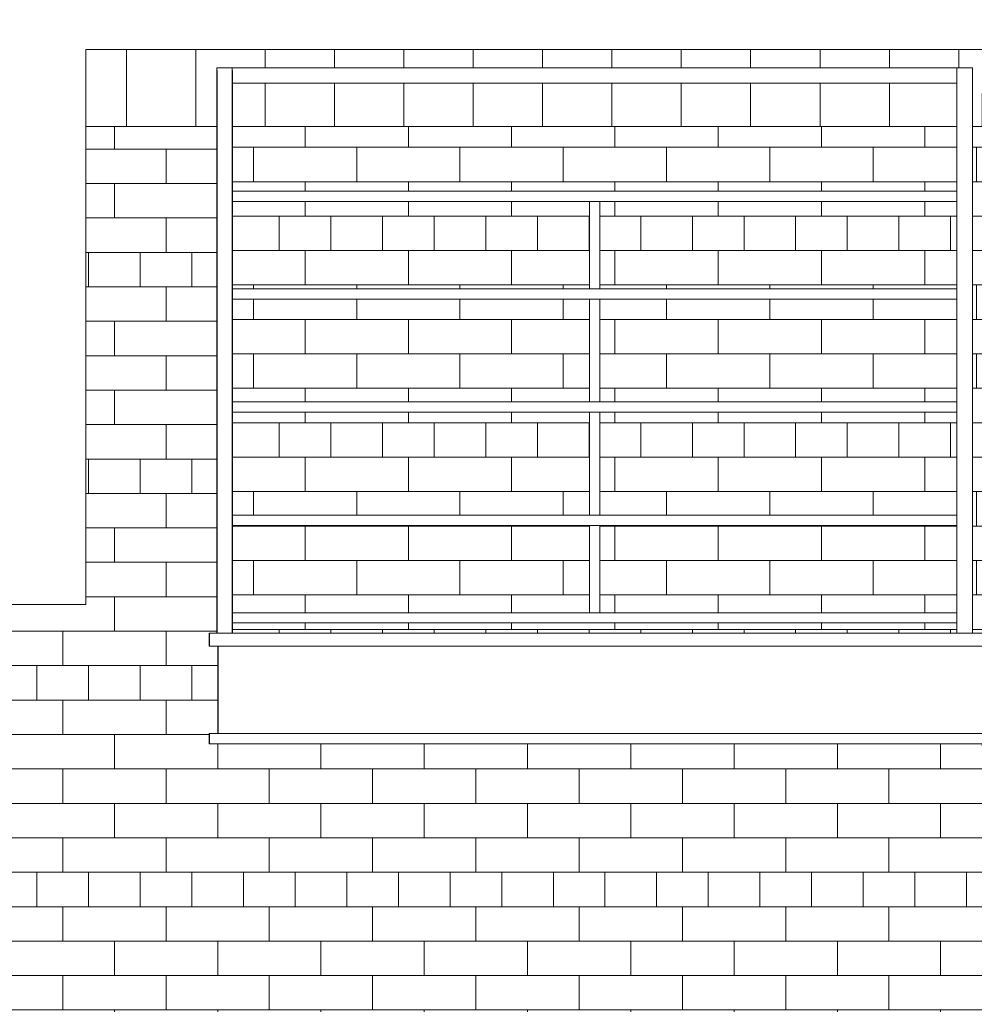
# Model space of a CAD drawing. Header units: centimetres. Extents: x 13236 to 130629, y -361 to 3059.
# Tile 16 of 71: x 75958 to 76144, y -23 to 168. Entities that reach past the tile are written whole.
import ezdxf

# ---------------------------------------------------------------- set-up
doc = ezdxf.new("R2010")
doc.units = ezdxf.units.CM
doc.header["$MEASUREMENT"] = 0
doc.linetypes.add('Wipeout_Contour', pattern=[100, 0, -100])
for name, color, linetype, lineweight in [('0_Nr_pióra__102', 9, 'Continuous', 5), ('0_Nr_pióra__2', 8, 'Continuous', 5), ('_elementy3d_Nr_pióra__102', 9, 'Continuous', 5)]:
    doc.layers.add(name, color=color, linetype=linetype, lineweight=lineweight)
doc.layers.add('_elementy3d', color=7, linetype='Continuous')

# ---------------------------------------------------------------- blocks, each defined once
blk = doc.blocks.new('Wypełnienie_1_4', base_point=(73973.14, 422.67))
at = {"linetype": 'Wipeout_Contour', "ltscale": 915013.973191}
blk.add_wipeout([(75816.73, -35.2), (75816.73, -115.2), (75898.81, -116.62), (76246.84, -127.34), (76589.22, -131.4), (76589.22, 149.8), (76452.22, 149.8), (76452.22, 89.8), (76342.23, 89.8), (76342.23, 20.81), (76233.72, 20.81), (76233.72, -35.2)], dxfattribs=at).dxf.layer = '_elementy3d'

msp = doc.modelspace()

# ---------------------------------------------------------------- block references
at = {"layer": '_elementy3d_Nr_pióra__102', "linetype": 'Continuous'}
msp.add_blockref('Wypełnienie_1_4', (73973.14, 422.67), dxfattribs=at)

# ---------------------------------------------------------------- next in the draw order: hatches: boundary and pattern name
at = {"layer": '0_Nr_pióra__102', "linetype": 'Continuous'}
h = msp.add_hatch(dxfattribs=at)
h.set_pattern_fill('Cegła___wiązanie_pospoli_00', color=256, style=0, pattern_type=2)
h.set_pattern_definition([(0, (76294.8524, 183.823), (0, 6.7), []), (90, (76294.852, 183.823), (-20.1, 0), [6.7, -6.7]), (90, (76304.902, 190.523), (-20.1, 0), [6.7, -20.1, 6.7, -6.7]), (90, (76299.877, 203.923), (-10.05, 0), [6.7, -33.5])])
h.paths.add_polyline_path([(75999.27, 147.67), (75999.27, 49.07), (76145.47, 49.07), (76145.55, 66.45), (76175.26, 66.45), (76175.26, 83.75), (76205.26, 83.75), (76205.26, 101.05), (76235.26, 101.05), (76235.26, 118.35), (76265.26, 118.35), (76265.26, 135.65), (76295.26, 135.65), (76295.26, 152.95), (76325.26, 152.95), (76325.26, 170.25), (76355.26, 170.25), (76355.26, 187.55), (76385.26, 187.55), (76385.26, 204.85), (76415.88, 204.85), (76415.88, 219.1), (76569.22, 219.1), (76569.21, 319.67), (76456.75, 319.67), (76456.75, 280.1), (76453.75, 280.1), (76453.75, 319.67), (76327.54, 319.67), (76327.54, 259.67), (76238.54, 259.67), (76238.54, 214.67), (76222.54, 214.67), (76222.54, 204.67), (76208.54, 204.67), (76208.54, 199.67), (76145.47, 199.67), (76145.25, 147.67)])
h = msp.add_hatch(dxfattribs=at)
h.set_pattern_fill('Bloczki_ceramiczne_0004', color=256, style=0, pattern_type=2)
h.set_pattern_definition([(90, (76073.17, 155.167), (-13.5, 0), [])])
h.paths.add_polyline_path([(75970.8, 162.67), (75970.8, 147.67), (76145.22, 147.67), (76145.54, 147.75), (76145.54, 162.67)])

# ---------------------------------------------------------------- next in the draw order: linework, layer by layer
at = {"layer": '0_Nr_pióra__2', "linetype": 'Continuous', "flags": 128}
msp.add_lwpolyline([(76145.47, 199.67), (76145.25, 147.67), (75999.27, 147.67), (75999.27, 49.07), (76145.47, 49.07), (76145.55, 66.45), (76175.26, 66.45), (76175.26, 83.75), (76205.26, 83.75), (76205.26, 101.05), (76235.26, 101.05), (76235.26, 118.35), (76265.26, 118.35), (76265.26, 135.65), (76295.26, 135.65), (76295.26, 152.95), (76325.26, 152.95), (76325.26, 170.25)], dxfattribs=at)
msp.add_lwpolyline([(75970.8, 162.67), (75970.8, 147.67), (76145.22, 147.67), (76145.54, 147.75), (76145.54, 162.67)], close=True, dxfattribs=at)

# ---------------------------------------------------------------- next in the draw order: wipeouts: each hides what was drawn before it
at = {"linetype": 'Wipeout_Contour', "ltscale": 685861.70197}
msp.add_wipeout([(76233.72, -32.26), (76369.58, -127.36), (76370.47, -127.38), (76370.47, -110.84), (76233.72, -15.12), (76145.47, 46.59), (75996.52, 46.59), (75996.52, 29.55), (76145.47, 29.55)], dxfattribs=at)

# ---------------------------------------------------------------- next in the draw order: hatches: boundary and pattern name
at = {"layer": '0_Nr_pióra__102', "linetype": 'Continuous'}
h = msp.add_hatch(dxfattribs=at)
h.set_pattern_fill('Cegła___wiązanie_pospoli_00', color=256, style=0, pattern_type=2)
h.set_pattern_definition([(0, (76026.5945, 56.167), (0, 6.7), []), (90, (76026.595, 56.167), (-20.1, 0), [6.7, -6.7]), (90, (76036.645, 62.867), (-20.1, 0), [6.7, -20.1, 6.7, -6.7]), (90, (76031.62, 76.267), (-10.05, 0), [6.7, -33.5])])
h.paths.add_polyline_path([(75820.42, -35.33), (76234.66, -35.33), (76221.06, -25.81), (76219.52, -24.73), (76193.74, -6.69), (76171.06, 9.19), (76168.74, 10.81), (76145.24, 27.26), (76145.24, 27.57), (76143.74, 27.57), (76000.8, 27.57), (75994.8, 27.57), (75994.8, 29.55), (75996.49, 29.55), (75996.49, 46.59), (75994.8, 46.59), (75994.8, 49.07), (75996.3, 49.07), (75996.3, 147.67), (75970.8, 147.67), (75970.8, 147.67), (75970.8, 54.67), (75940.03, 54.67), (75940.03, 44.67), (75924.47, 44.67), (75924.47, 34.67), (75909.98, 34.67), (75909.98, 24.67), (75894.78, 24.67), (75894.78, 14.67), (75879.36, 14.67), (75879.36, 4.67), (75864.92, 4.67), (75864.92, -5.33), (75849.1, -5.33), (75849.1, -15.33), (75833.58, -15.33), (75833.58, -25.33), (75820.42, -25.33)])

# ---------------------------------------------------------------- next in the draw order: linework, layer by layer
at = {"layer": '0_Nr_pióra__2', "linetype": 'Continuous', "flags": 128}
msp.add_lwpolyline([(75820.42, -35.33), (76234.66, -35.33), (76221.06, -25.81), (76219.52, -24.73), (76193.74, -6.69), (76171.06, 9.19), (76168.74, 10.81), (76145.24, 27.26), (76145.24, 27.57), (76143.74, 27.57), (76000.8, 27.57), (75994.8, 27.57), (75994.8, 29.55), (75996.49, 29.55), (75996.49, 46.59), (75994.8, 46.59), (75994.8, 49.07), (75996.3, 49.07), (75996.3, 147.67), (75970.8, 147.67), (75970.8, 147.67), (75970.8, 54.67), (75940.03, 54.67)], dxfattribs=at)

# ---------------------------------------------------------------- next in the draw order: wipeouts: each hides what was drawn before it
at = {"linetype": 'Wipeout_Contour', "ltscale": 304000.920513}
msp.add_wipeout([(75999.33, 156.07), (75999.33, 148.31), (76000.83, 148.31), (76000.83, 156.07)], dxfattribs=at)
at = {"linetype": 'Wipeout_Contour', "ltscale": 304279.613231}
msp.add_wipeout([(76068.8, 134.07), (76068.8, 116.07), (76070.8, 116.07), (76070.8, 134.07)], dxfattribs=at)
at = {"linetype": 'Wipeout_Contour', "ltscale": 304279.487212}
msp.add_wipeout([(76070.8, 114.07), (76068.8, 114.07), (76068.8, 94.07), (76070.8, 94.07)], dxfattribs=at)
at = {"linetype": 'Wipeout_Contour', "ltscale": 304280.649739}
msp.add_wipeout([(75994.83, 46.59), (76145.47, 46.59), (76145.47, 49.07), (75994.83, 49.07)], dxfattribs=at)

# ---------------------------------------------------------------- next in the draw order: linework, layer by layer
at = {"layer": '0_Nr_pióra__2', "linetype": 'Continuous'}
msp.add_line((75994.83, 46.59), (75994.83, 49.07), dxfattribs=at)

# ---------------------------------------------------------------- next in the draw order: wipeouts: each hides what was drawn before it
at = {"linetype": 'Wipeout_Contour', "ltscale": 303997.554027}
msp.add_wipeout([(75999.27, 49.07), (75999.33, 49.07), (75999.33, 156.07), (75999.27, 156.07)], dxfattribs=at)
at = {"linetype": 'Wipeout_Contour', "ltscale": 304284.009562}
msp.add_wipeout([(75996.52, 29.55), (76145.47, 29.55), (76145.47, 46.59), (75996.52, 46.59)], dxfattribs=at)

# ---------------------------------------------------------------- next in the draw order: linework, layer by layer
at = {"layer": '0_Nr_pióra__2', "linetype": 'Continuous'}
msp.add_line((76145.47, 46.59), (75994.83, 46.59), dxfattribs=at)

# ---------------------------------------------------------------- next in the draw order: wipeouts: each hides what was drawn before it
at = {"linetype": 'Wipeout_Contour', "ltscale": 304279.852677}
msp.add_wipeout([(75999.27, 159.07), (75999.27, 156.07), (76140.33, 156.07), (76140.33, 159.07)], dxfattribs=at)
at = {"linetype": 'Wipeout_Contour', "ltscale": 304279.441367}
msp.add_wipeout([(75999.33, 72.07), (75999.33, 70.07), (76140.33, 70.07), (76140.33, 72.07)], dxfattribs=at)
at = {"linetype": 'Wipeout_Contour', "ltscale": 608558.653788}
msp.add_wipeout([(76068.8, 53.07), (75999.33, 53.07), (75999.33, 51.07), (76140.33, 51.07), (76140.33, 53.07), (76070.8, 53.07), (76070.8, 52.07), (76068.8, 52.07)], dxfattribs=at)
at = {"linetype": 'Wipeout_Contour', "ltscale": 304280.611018}
msp.add_wipeout([(75994.83, 27.57), (76145.47, 27.57), (76145.47, 29.55), (75994.83, 29.55)], dxfattribs=at)

# ---------------------------------------------------------------- next in the draw order: linework, layer by layer
at = {"layer": '0_Nr_pióra__2', "linetype": 'Continuous'}
for p, q in [((75996.52, 29.55), (75996.52, 46.59)), ((75994.83, 27.57), (75994.83, 29.55)), ((76145.47, 29.55), (75994.83, 29.55)), ((76145.47, 27.57), (75994.83, 27.57))]:
    msp.add_line(p, q, dxfattribs=at)

# ---------------------------------------------------------------- next in the draw order: wipeouts: each hides what was drawn before it
at = {"linetype": 'Wipeout_Contour', "ltscale": 303991.457787}
msp.add_wipeout([(75996.27, 49.07), (75999.27, 49.07), (75999.27, 159.07), (75996.27, 159.07)], dxfattribs=at)
at = {"linetype": 'Wipeout_Contour', "ltscale": 304567.670436}
msp.add_wipeout([(76140.33, 49.07), (76143.33, 49.07), (76143.33, 159.07), (76140.33, 159.07)], dxfattribs=at)
at = {"linetype": 'Wipeout_Contour', "ltscale": 304279.37954}
msp.add_wipeout([(76068.8, 92.07), (76068.8, 72.07), (76070.8, 72.07), (76070.8, 92.07)], dxfattribs=at)
at = {"linetype": 'Wipeout_Contour', "ltscale": 304279.300004}
msp.add_wipeout([(76068.8, 52.07), (76070.8, 52.07), (76070.8, 70.07), (76068.8, 70.07)], dxfattribs=at)

# ---------------------------------------------------------------- next in the draw order: linework, layer by layer
at = {"layer": '0_Nr_pióra__2', "linetype": 'Continuous'}
for p, q in [((75996.27, 159.07), (75999.27, 159.07)), ((75996.27, 49.07), (75996.27, 159.07)), ((76140.33, 159.07), (75999.27, 159.07)), ((76140.33, 159.07), (76143.33, 159.07)), ((76143.33, 49.07), (76143.33, 159.07)), ((75996.33, 49.07), (75996.33, 158.57)), ((75999.27, 158.57), (75999.33, 158.57)), ((75999.33, 156.07), (75999.33, 158.57)), ((75999.33, 156.07), (75999.27, 156.07)), ((76140.33, 156.07), (75999.33, 156.07)), ((76068.8, 72.07), (75999.33, 72.07)), ((76070.8, 72.07), (76068.8, 72.07)), ((76140.33, 72.07), (76070.8, 72.07)), ((76068.8, 70.07), (75999.33, 70.07)), ((76070.8, 70.07), (76068.8, 70.07)), ((76068.8, 53.07), (76068.8, 70.07)), ((76140.33, 70.07), (76070.8, 70.07)), ((76070.8, 53.07), (76070.8, 70.07)), ((76068.8, 53.07), (75999.33, 53.07)), ((76070.8, 53.07), (76068.8, 53.07)), ((76140.33, 53.07), (76070.8, 53.07)), ((76140.33, 51.07), (75999.33, 51.07)), ((76145.47, 49.07), (75994.83, 49.07))]:
    msp.add_line(p, q, dxfattribs=at)

# ---------------------------------------------------------------- next in the draw order: wipeouts: each hides what was drawn before it
at = {"linetype": 'Wipeout_Contour', "ltscale": 608559.449091}
msp.add_wipeout([(75999.33, 133.07), (76068.8, 133.07), (76068.8, 134.07), (76070.8, 134.07), (76070.8, 133.07), (76140.33, 133.07), (76140.33, 135.07), (75999.33, 135.07)], dxfattribs=at)
at = {"linetype": 'Wipeout_Contour', "ltscale": 304279.65671}
msp.add_wipeout([(75999.33, 116.07), (75999.33, 114.07), (76140.33, 114.07), (76140.33, 116.07)], dxfattribs=at)
at = {"linetype": 'Wipeout_Contour', "ltscale": 304279.536313}
msp.add_wipeout([(75999.33, 94.07), (75999.33, 92.07), (76140.33, 92.07), (76140.33, 94.07)], dxfattribs=at)

# ---------------------------------------------------------------- next in the draw order: linework, layer by layer
at = {"layer": '0_Nr_pióra__2', "linetype": 'Continuous'}
for p, q in [((75999.27, 49.07), (75999.27, 159.07)), ((76140.33, 49.07), (76140.33, 159.07)), ((75999.33, 49.07), (75999.33, 156.07)), ((76140.33, 135.07), (75999.33, 135.07)), ((76068.8, 133.07), (75999.33, 133.07)), ((76068.8, 116.07), (76068.8, 133.07)), ((76070.8, 133.07), (76068.8, 133.07)), ((76070.8, 116.07), (76070.8, 133.07)), ((76140.33, 133.07), (76070.8, 133.07)), ((76068.8, 116.07), (75999.33, 116.07)), ((76070.8, 116.07), (76068.8, 116.07)), ((76140.33, 116.07), (76070.8, 116.07)), ((76068.8, 114.07), (75999.33, 114.07)), ((76068.8, 94.07), (76068.8, 114.07)), ((76070.8, 114.07), (76068.8, 114.07)), ((76070.8, 94.07), (76070.8, 114.07)), ((76140.33, 114.07), (76070.8, 114.07)), ((76068.8, 94.07), (75999.33, 94.07)), ((76070.8, 94.07), (76068.8, 94.07)), ((76140.33, 94.07), (76070.8, 94.07)), ((76068.8, 92.07), (75999.33, 92.07)), ((76068.8, 72.07), (76068.8, 92.07)), ((76070.8, 92.07), (76068.8, 92.07)), ((76070.8, 72.07), (76070.8, 92.07)), ((76140.33, 92.07), (76070.8, 92.07))]:
    msp.add_line(p, q, dxfattribs=at)

doc.saveas('drawing.dxf')
